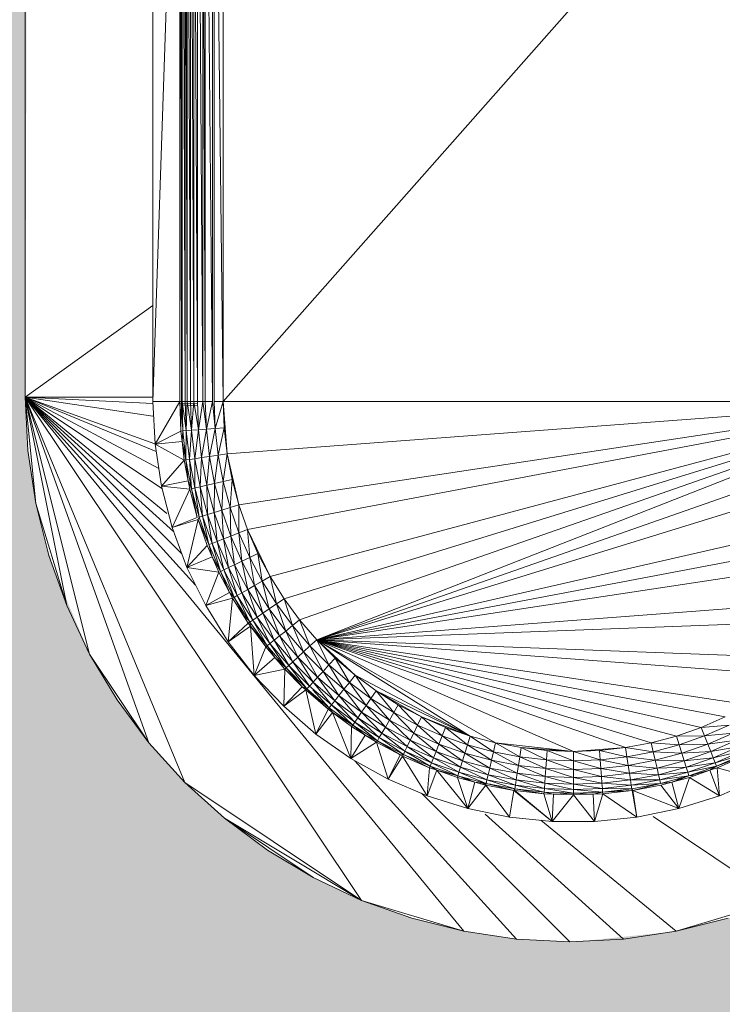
# Model space of a CAD drawing. Header units: metres. Extents: x -27.3 to 21, y -0.3 to 10.3.
# Tile 187 of 255: x 17.9489 to 18.0295, y 2.2344 to 2.3474. Entities that reach past the tile are written whole.
import ezdxf

# ---------------------------------------------------------------- set-up
doc = ezdxf.new("R2010")
doc.units = ezdxf.units.M
doc.layers.add('E-LITE-EQPM', color=7, linetype='Continuous', lineweight=5)
doc.layers.add('I-WALL', color=7, linetype='Continuous', lineweight=5)

# ---------------------------------------------------------------- blocks, each defined once
blk = doc.blocks.new('LUMINARIA TIPO TARTARUGA DE SOBREPOR - Areno _1 x LED Modul 840_ 500 lm_ 840_-2565265-FACHADA 03')
at = {"layer": 'E-LITE-EQPM'}
for p, q in [((23.15737, 2.30406), (23.15737, 2.39406)), ((23.17201, 2.39456), (23.17201, 2.30356)), ((23.17201, 2.30356), (23.17511, 2.39456)), ((23.17531, 2.30356), (23.17511, 2.39456)), ((23.17511, 2.39456), (23.17511, 2.30356)), ((23.17531, 2.30356), (23.17531, 2.39456)), ((23.17538, 2.30356), (23.17538, 2.39456)), ((23.17538, 2.39456), (23.17573, 2.30356)), ((23.17593, 2.30356), (23.17573, 2.39456)), ((23.17573, 2.39456), (23.17573, 2.30356)), ((23.17593, 2.30356), (23.17593, 2.39456)), ((23.17593, 2.39456), (23.17634, 2.30356)), ((23.17634, 2.39456), (23.17634, 2.30356)), ((23.17634, 2.39456), (23.17673, 2.30356)), ((23.17673, 2.39456), (23.17673, 2.30356)), ((23.17673, 2.39456), (23.17712, 2.30356)), ((23.17712, 2.30356), (23.17712, 2.39456)), ((23.17712, 2.39456), (23.17773, 2.30356)), ((23.17773, 2.39456), (23.17773, 2.30356)), ((23.17773, 2.39456), (23.17803, 2.30356)), ((23.17803, 2.39456), (23.17803, 2.30356)), ((23.17803, 2.39456), (23.17887, 2.30356)), ((23.17887, 2.39456), (23.17887, 2.30356)), ((23.17904, 2.30356), (23.17904, 2.39456)), ((23.17904, 2.39456), (23.18009, 2.30356)), ((23.26043, 2.39456), (23.18009, 2.30356)), ((23.18009, 2.39456), (23.18009, 2.30356)), ((23.17201, 2.31459), (23.15737, 2.30406)), ((23.15767, 2.29793), (23.15737, 2.30406)), ((23.17201, 2.30334), (23.15737, 2.30406)), ((23.17269, 2.29587), (23.15737, 2.30406)), ((23.17363, 2.29072), (23.15737, 2.30406)), ((23.1744, 2.28862), (23.15737, 2.30406)), ((23.17534, 2.28609), (23.15737, 2.30406)), ((23.20768, 2.24276), (23.15737, 2.30406)), ((23.17156, 2.26441), (23.15737, 2.30406)), ((23.15857, 2.29186), (23.15737, 2.30406)), ((23.17238, 2.29784), (23.15737, 2.30406)), ((23.17225, 2.29873), (23.15737, 2.30406)), ((23.17303, 2.29359), (23.15737, 2.30406)), ((23.15737, 2.30406), (23.17568, 2.25986)), ((23.15737, 2.30406), (23.17201, 2.30406)), ((23.15737, 2.30406), (23.17201, 2.30189)), ((23.15737, 2.30406), (23.19596, 2.24631)), ((23.15737, 2.30406), (23.17692, 2.28249)), ((23.15737, 2.30406), (23.16213, 2.28014)), ((23.15737, 2.30406), (23.16475, 2.27459)), ((23.17201, 2.30356), (23.17226, 2.29868)), ((23.17201, 2.30356), (23.17511, 2.30356)), ((23.17226, 2.29868), (23.17511, 2.30356)), ((23.17713, 2.3033), (23.17502, 2.3034)), ((23.17523, 2.30018), (23.17511, 2.30356)), ((23.17531, 2.30356), (23.17511, 2.30356)), ((23.17523, 2.30018), (23.17531, 2.30356)), ((23.17531, 2.30356), (23.17544, 2.3002)), ((23.17538, 2.30356), (23.17544, 2.3002)), ((23.17538, 2.30356), (23.17585, 2.30023)), ((23.17538, 2.30356), (23.17573, 2.30356)), ((23.17593, 2.30356), (23.17573, 2.30356)), ((23.17585, 2.30023), (23.17573, 2.30356)), ((23.17593, 2.30356), (23.17585, 2.30023)), ((23.17593, 2.30356), (23.17646, 2.30027)), ((23.17593, 2.30356), (23.17634, 2.30356)), ((23.17646, 2.30027), (23.17634, 2.30356)), ((23.17634, 2.30356), (23.17673, 2.30356)), ((23.17646, 2.30027), (23.17673, 2.30356)), ((23.17724, 2.30033), (23.17673, 2.30356)), ((23.17673, 2.30356), (23.17712, 2.30356)), ((23.17724, 2.30033), (23.17712, 2.30356)), ((23.17712, 2.30356), (23.17773, 2.30356)), ((23.17724, 2.30033), (23.17773, 2.30356)), ((23.17815, 2.3004), (23.17773, 2.30356)), ((23.17773, 2.30356), (23.17803, 2.30356)), ((23.17815, 2.3004), (23.17803, 2.30356)), ((23.17803, 2.30356), (23.17887, 2.30356)), ((23.17815, 2.3004), (23.17887, 2.30356)), ((23.17915, 2.30048), (23.17887, 2.30356)), ((23.17904, 2.30356), (23.17915, 2.30048)), ((23.17904, 2.30356), (23.18009, 2.30356)), ((23.17915, 2.30048), (23.18009, 2.30356)), ((23.18054, 2.29757), (23.18009, 2.30356)), ((23.1802, 2.30055), (23.18009, 2.30356)), ((23.26043, 2.30356), (23.18009, 2.30356)), ((23.26043, 2.30356), (23.18054, 2.29757)), ((23.26043, 2.30356), (23.18187, 2.29172)), ((23.26043, 2.30356), (23.18287, 2.28888)), ((23.26043, 2.30356), (23.18547, 2.28347)), ((23.26043, 2.30356), (23.18707, 2.28093)), ((23.26043, 2.30356), (23.18885, 2.27851)), ((23.19081, 2.27623), (23.26043, 2.30356)), ((23.17714, 2.30309), (23.17512, 2.30318)), ((23.17226, 2.29868), (23.17523, 2.30018)), ((23.17523, 2.30018), (23.17544, 2.3002)), ((23.17523, 2.30018), (23.17537, 2.29899)), ((23.17544, 2.3002), (23.17537, 2.29899)), ((23.17585, 2.30023), (23.17544, 2.3002)), ((23.17581, 2.29686), (23.17544, 2.3002)), ((23.17585, 2.30023), (23.17581, 2.29686)), ((23.17585, 2.30023), (23.17646, 2.30027)), ((23.17623, 2.29692), (23.17585, 2.30023)), ((23.17623, 2.29692), (23.17646, 2.30027)), ((23.17724, 2.30033), (23.17646, 2.30027)), ((23.17646, 2.30027), (23.17683, 2.29701)), ((23.17724, 2.30033), (23.17683, 2.29701)), ((23.17724, 2.30033), (23.17815, 2.3004)), ((23.17724, 2.30033), (23.1776, 2.29713)), ((23.1776, 2.29713), (23.17815, 2.3004)), ((23.17915, 2.30048), (23.17815, 2.3004)), ((23.17815, 2.3004), (23.1785, 2.29726)), ((23.17915, 2.30048), (23.1785, 2.29726)), ((23.17915, 2.30048), (23.1802, 2.30055)), ((23.17915, 2.30048), (23.1795, 2.29741)), ((23.1802, 2.30055), (23.1795, 2.29741)), ((23.18054, 2.29757), (23.1802, 2.30055)), ((23.19081, 2.27623), (23.26031, 2.30055)), ((23.17226, 2.29868), (23.17537, 2.29899)), ((23.17561, 2.29683), (23.17537, 2.29899)), ((23.17581, 2.29686), (23.17537, 2.29899)), ((23.15767, 2.29793), (23.15857, 2.29186)), ((23.173, 2.29384), (23.17226, 2.29868)), ((23.17561, 2.29683), (23.17226, 2.29868)), ((23.173, 2.29384), (23.17561, 2.29683)), ((23.17561, 2.29683), (23.17581, 2.29686)), ((23.17606, 2.29447), (23.17561, 2.29683)), ((23.17623, 2.29692), (23.17581, 2.29686)), ((23.17606, 2.29447), (23.17581, 2.29686)), ((23.17644, 2.29356), (23.17581, 2.29686)), ((23.17623, 2.29692), (23.17683, 2.29701)), ((23.17623, 2.29692), (23.17644, 2.29356)), ((23.17623, 2.29692), (23.17684, 2.29365)), ((23.17683, 2.29701), (23.1776, 2.29713)), ((23.17684, 2.29365), (23.17683, 2.29701)), ((23.17683, 2.29701), (23.17744, 2.29378)), ((23.1776, 2.29713), (23.17744, 2.29378)), ((23.1776, 2.29713), (23.1785, 2.29726)), ((23.1776, 2.29713), (23.1782, 2.29396)), ((23.1785, 2.29726), (23.1782, 2.29396)), ((23.1795, 2.29741), (23.1785, 2.29726)), ((23.17909, 2.29416), (23.1785, 2.29726)), ((23.1795, 2.29741), (23.17909, 2.29416)), ((23.18054, 2.29757), (23.1795, 2.29741)), ((23.1795, 2.29741), (23.18007, 2.29438)), ((23.18054, 2.29757), (23.18007, 2.29438)), ((23.18054, 2.29757), (23.18187, 2.29172)), ((23.18054, 2.29757), (23.1811, 2.29462)), ((23.19081, 2.27623), (23.25998, 2.29757)), ((23.173, 2.29384), (23.17606, 2.29447)), ((23.17624, 2.29351), (23.17606, 2.29447)), ((23.17606, 2.29447), (23.17644, 2.29356)), ((23.18007, 2.29438), (23.17909, 2.29416)), ((23.18007, 2.29438), (23.17991, 2.29111)), ((23.18007, 2.29438), (23.1811, 2.29462)), ((23.18007, 2.29438), (23.18087, 2.29141)), ((23.18087, 2.29141), (23.1811, 2.29462)), ((23.18187, 2.29172), (23.1811, 2.29462)), ((23.17422, 2.28911), (23.173, 2.29384)), ((23.17624, 2.29351), (23.173, 2.29384)), ((23.17422, 2.28911), (23.17624, 2.29351)), ((23.17711, 2.29025), (23.17624, 2.29351)), ((23.17644, 2.29356), (23.17684, 2.29365)), ((23.17711, 2.29025), (23.17644, 2.29356)), ((23.17731, 2.29031), (23.17644, 2.29356)), ((23.17684, 2.29365), (23.17744, 2.29378)), ((23.17731, 2.29031), (23.17684, 2.29365)), ((23.17684, 2.29365), (23.17771, 2.29043)), ((23.1782, 2.29396), (23.17744, 2.29378)), ((23.17744, 2.29378), (23.17829, 2.29061)), ((23.17744, 2.29378), (23.17771, 2.29043)), ((23.17909, 2.29416), (23.1782, 2.29396)), ((23.17904, 2.29084), (23.1782, 2.29396)), ((23.1782, 2.29396), (23.17829, 2.29061)), ((23.17904, 2.29084), (23.17909, 2.29416)), ((23.17909, 2.29416), (23.17991, 2.29111)), ((23.16006, 2.28591), (23.15857, 2.29186)), ((23.15857, 2.29186), (23.16213, 2.28014)), ((23.17904, 2.29084), (23.17829, 2.29061)), ((23.17904, 2.29084), (23.17991, 2.29111)), ((23.17904, 2.29084), (23.17938, 2.28751)), ((23.17904, 2.29084), (23.1801, 2.2878)), ((23.17991, 2.29111), (23.18087, 2.29141)), ((23.1801, 2.2878), (23.17991, 2.29111)), ((23.17991, 2.29111), (23.18095, 2.28813)), ((23.18187, 2.29172), (23.18087, 2.29141)), ((23.18087, 2.29141), (23.18189, 2.2885)), ((23.18087, 2.29141), (23.18095, 2.28813)), ((23.18187, 2.29172), (23.18287, 2.28888)), ((23.18187, 2.29172), (23.18189, 2.2885)), ((23.19081, 2.27623), (23.25864, 2.29172)), ((23.17422, 2.28911), (23.17711, 2.29025)), ((23.17422, 2.28911), (23.17719, 2.29004)), ((23.17592, 2.28453), (23.17719, 2.29004)), ((23.17731, 2.29031), (23.17719, 2.29004)), ((23.17823, 2.28706), (23.17719, 2.29004)), ((23.17719, 2.29004), (23.17842, 2.28714)), ((23.17731, 2.29031), (23.17771, 2.29043)), ((23.17731, 2.29031), (23.17842, 2.28714)), ((23.17829, 2.29061), (23.17771, 2.29043)), ((23.17881, 2.28729), (23.17771, 2.29043)), ((23.17771, 2.29043), (23.17842, 2.28714)), ((23.17881, 2.28729), (23.17829, 2.29061)), ((23.17938, 2.28751), (23.17829, 2.29061)), ((23.17422, 2.28911), (23.17592, 2.28453)), ((23.18287, 2.28888), (23.18189, 2.2885)), ((23.18547, 2.28347), (23.18287, 2.28888)), ((23.18287, 2.28888), (23.18407, 2.28613)), ((23.18287, 2.28888), (23.18312, 2.28567)), ((23.19081, 2.27623), (23.25765, 2.28888)), ((23.17881, 2.28729), (23.17938, 2.28751)), ((23.17938, 2.28751), (23.1801, 2.2878)), ((23.17938, 2.28751), (23.18014, 2.28424)), ((23.17938, 2.28751), (23.18069, 2.2845)), ((23.1801, 2.2878), (23.18095, 2.28813)), ((23.18069, 2.2845), (23.1801, 2.2878)), ((23.18139, 2.28484), (23.1801, 2.2878)), ((23.18189, 2.2885), (23.18095, 2.28813)), ((23.18221, 2.28524), (23.18095, 2.28813)), ((23.18139, 2.28484), (23.18095, 2.28813)), ((23.18221, 2.28524), (23.18189, 2.2885)), ((23.18312, 2.28567), (23.18189, 2.2885)), ((23.17592, 2.28453), (23.17823, 2.28706)), ((23.17823, 2.28706), (23.1788, 2.28576)), ((23.17881, 2.28729), (23.17842, 2.28714)), ((23.1788, 2.28576), (23.17842, 2.28714)), ((23.17976, 2.28406), (23.17842, 2.28714)), ((23.17881, 2.28729), (23.18014, 2.28424)), ((23.17881, 2.28729), (23.17976, 2.28406)), ((23.16006, 2.28591), (23.16213, 2.28014)), ((23.17592, 2.28453), (23.1788, 2.28576)), ((23.17958, 2.28397), (23.1788, 2.28576)), ((23.1788, 2.28576), (23.17976, 2.28406)), ((23.18221, 2.28524), (23.18139, 2.28484)), ((23.18221, 2.28524), (23.18312, 2.28567)), ((23.18221, 2.28524), (23.18369, 2.28244)), ((23.18221, 2.28524), (23.1829, 2.28199)), ((23.18312, 2.28567), (23.18407, 2.28613)), ((23.18369, 2.28244), (23.18312, 2.28567)), ((23.18312, 2.28567), (23.18456, 2.28295)), ((23.18547, 2.28347), (23.18407, 2.28613)), ((23.18456, 2.28295), (23.18407, 2.28613)), ((23.19081, 2.27623), (23.25645, 2.28613)), ((23.17592, 2.28453), (23.17807, 2.28014)), ((23.17958, 2.28397), (23.17592, 2.28453)), ((23.18004, 2.28419), (23.17976, 2.28406)), ((23.18133, 2.28108), (23.17976, 2.28406)), ((23.17976, 2.28406), (23.1808, 2.28166)), ((23.18014, 2.28424), (23.18069, 2.2845)), ((23.18014, 2.28424), (23.18169, 2.28129)), ((23.18014, 2.28424), (23.18133, 2.28108)), ((23.18069, 2.2845), (23.18139, 2.28484)), ((23.18169, 2.28129), (23.18069, 2.2845)), ((23.18222, 2.2816), (23.18069, 2.2845)), ((23.1829, 2.28199), (23.18139, 2.28484)), ((23.18222, 2.2816), (23.18139, 2.28484)), ((23.17958, 2.28397), (23.17807, 2.28014)), ((23.17958, 2.28397), (23.1808, 2.28166)), ((23.18369, 2.28244), (23.18456, 2.28295)), ((23.18547, 2.28347), (23.18456, 2.28295)), ((23.18537, 2.27977), (23.18456, 2.28295)), ((23.18456, 2.28295), (23.1862, 2.28034)), ((23.18547, 2.28347), (23.18707, 2.28093)), ((23.18547, 2.28347), (23.1862, 2.28034)), ((23.1829, 2.28199), (23.18222, 2.2816)), ((23.18369, 2.28244), (23.1829, 2.28199)), ((23.1829, 2.28199), (23.18462, 2.27926)), ((23.1829, 2.28199), (23.18397, 2.27882)), ((23.18369, 2.28244), (23.18462, 2.27926)), ((23.18369, 2.28244), (23.18537, 2.27977)), ((23.17807, 2.28014), (23.1808, 2.28166)), ((23.17807, 2.28014), (23.18116, 2.28098)), ((23.18066, 2.27599), (23.18116, 2.28098)), ((23.18133, 2.28108), (23.1808, 2.28166)), ((23.18116, 2.28098), (23.1808, 2.28166)), ((23.18133, 2.28108), (23.18116, 2.28098)), ((23.18295, 2.27812), (23.18116, 2.28098)), ((23.18169, 2.28129), (23.18133, 2.28108)), ((23.18133, 2.28108), (23.18312, 2.27824)), ((23.18133, 2.28108), (23.18295, 2.27812)), ((23.18169, 2.28129), (23.18222, 2.2816)), ((23.18169, 2.28129), (23.18312, 2.27824)), ((23.18169, 2.28129), (23.18347, 2.27847)), ((23.18347, 2.27847), (23.18222, 2.2816)), ((23.18222, 2.2816), (23.18397, 2.27882)), ((23.18707, 2.28093), (23.1862, 2.28034)), ((23.18707, 2.28093), (23.18885, 2.27851)), ((23.18707, 2.28093), (23.18803, 2.27786)), ((23.19081, 2.27623), (23.25345, 2.28093)), ((23.16213, 2.28014), (23.16475, 2.27459)), ((23.17807, 2.28014), (23.18066, 2.27599)), ((23.18462, 2.27926), (23.18537, 2.27977)), ((23.18537, 2.27977), (23.1862, 2.28034)), ((23.18653, 2.27666), (23.18537, 2.27977)), ((23.18725, 2.27723), (23.18537, 2.27977)), ((23.18803, 2.27786), (23.1862, 2.28034)), ((23.18725, 2.27723), (23.1862, 2.28034)), ((23.18316, 2.27827), (23.18236, 2.27907)), ((23.18312, 2.27824), (23.18347, 2.27847)), ((23.18347, 2.27847), (23.18397, 2.27882)), ((23.18512, 2.27553), (23.18347, 2.27847)), ((23.18347, 2.27847), (23.18544, 2.27579)), ((23.18462, 2.27926), (23.18397, 2.27882)), ((23.18592, 2.27617), (23.18397, 2.27882)), ((23.18397, 2.27882), (23.18544, 2.27579)), ((23.18462, 2.27926), (23.18592, 2.27617)), ((23.18462, 2.27926), (23.18653, 2.27666)), ((23.18885, 2.27851), (23.18803, 2.27786)), ((23.19081, 2.27623), (23.18885, 2.27851)), ((23.18885, 2.27851), (23.19004, 2.27552)), ((23.19081, 2.27623), (23.25166, 2.27851)), ((23.18066, 2.27599), (23.18295, 2.27812)), ((23.18321, 2.27777), (23.18066, 2.27599)), ((23.18312, 2.27824), (23.18295, 2.27812)), ((23.18321, 2.27777), (23.18295, 2.27812)), ((23.18321, 2.27777), (23.18312, 2.27824)), ((23.18312, 2.27824), (23.18512, 2.27553)), ((23.18321, 2.27777), (23.18365, 2.27213)), ((23.18321, 2.27777), (23.18496, 2.27541)), ((23.18321, 2.27777), (23.18512, 2.27553)), ((23.18803, 2.27786), (23.18725, 2.27723)), ((23.18803, 2.27786), (23.19004, 2.27552)), ((23.18803, 2.27786), (23.1893, 2.27484)), ((23.18592, 2.27617), (23.18544, 2.27579)), ((23.18592, 2.27617), (23.18653, 2.27666)), ((23.18592, 2.27617), (23.18762, 2.27327)), ((23.18592, 2.27617), (23.18806, 2.27369)), ((23.18653, 2.27666), (23.18725, 2.27723)), ((23.18806, 2.27369), (23.18653, 2.27666)), ((23.18653, 2.27666), (23.18864, 2.27422)), ((23.1893, 2.27484), (23.18725, 2.27723)), ((23.18725, 2.27723), (23.18864, 2.27422)), ((23.19081, 2.27623), (23.19004, 2.27552)), ((23.19081, 2.27623), (23.19294, 2.27411)), ((23.19081, 2.27623), (23.19521, 2.27215)), ((23.23769, 2.26737), (23.19081, 2.27623)), ((23.23493, 2.26616), (23.19081, 2.27623)), ((23.19081, 2.27623), (23.2453, 2.27215)), ((23.19081, 2.27623), (23.24758, 2.27411)), ((23.19081, 2.27623), (23.2292, 2.2644)), ((23.19081, 2.27623), (23.2321, 2.26517)), ((23.19081, 2.27623), (23.20842, 2.26517)), ((23.19081, 2.27623), (23.21132, 2.2644)), ((23.19081, 2.27623), (23.22026, 2.26339)), ((23.19081, 2.27623), (23.24034, 2.26877)), ((23.19081, 2.27623), (23.19222, 2.27334)), ((23.19081, 2.27623), (23.22624, 2.26384)), ((23.18365, 2.27213), (23.18066, 2.27599)), ((23.18365, 2.27213), (23.18496, 2.27541)), ((23.18496, 2.27541), (23.18512, 2.27553)), ((23.18602, 2.27417), (23.18496, 2.27541)), ((23.18512, 2.27553), (23.18544, 2.27579)), ((23.18602, 2.27417), (23.18512, 2.27553)), ((23.18512, 2.27553), (23.18731, 2.27299)), ((23.18762, 2.27327), (23.18544, 2.27579)), ((23.18544, 2.27579), (23.18731, 2.27299)), ((23.19004, 2.27552), (23.1893, 2.27484)), ((23.19004, 2.27552), (23.19154, 2.2726)), ((23.19004, 2.27552), (23.19222, 2.27334)), ((23.16475, 2.27459), (23.16791, 2.26933)), ((23.17156, 2.26441), (23.16475, 2.27459)), ((23.18365, 2.27213), (23.18602, 2.27417)), ((23.18602, 2.27417), (23.18716, 2.27285)), ((23.18602, 2.27417), (23.18731, 2.27299)), ((23.18806, 2.27369), (23.18864, 2.27422)), ((23.1893, 2.27484), (23.18864, 2.27422)), ((23.19092, 2.27193), (23.18864, 2.27422)), ((23.18864, 2.27422), (23.19039, 2.27136)), ((23.1893, 2.27484), (23.19092, 2.27193)), ((23.1893, 2.27484), (23.19154, 2.2726)), ((23.19222, 2.27334), (23.19294, 2.27411)), ((23.19294, 2.27411), (23.19521, 2.27215)), ((23.19294, 2.27411), (23.19456, 2.27133)), ((23.18365, 2.27213), (23.18716, 2.27285)), ((23.18702, 2.26859), (23.18716, 2.27285)), ((23.18716, 2.27285), (23.18731, 2.27299)), ((23.18916, 2.27084), (23.18716, 2.27285)), ((23.18762, 2.27327), (23.18731, 2.27299)), ((23.18969, 2.27061), (23.18731, 2.27299)), ((23.18916, 2.27084), (23.18731, 2.27299)), ((23.18762, 2.27327), (23.18806, 2.27369)), ((23.18762, 2.27327), (23.18969, 2.27061)), ((23.18762, 2.27327), (23.18997, 2.27091)), ((23.18806, 2.27369), (23.18997, 2.27091)), ((23.18806, 2.27369), (23.19039, 2.27136)), ((23.19154, 2.2726), (23.19222, 2.27334)), ((23.19393, 2.27054), (23.19222, 2.27334)), ((23.19222, 2.27334), (23.19456, 2.27133)), ((23.18365, 2.27213), (23.18702, 2.26859)), ((23.19092, 2.27193), (23.19039, 2.27136)), ((23.19092, 2.27193), (23.19154, 2.2726)), ((23.19092, 2.27193), (23.19336, 2.26983)), ((23.19092, 2.27193), (23.19288, 2.26922)), ((23.19154, 2.2726), (23.19336, 2.26983)), ((23.19154, 2.2726), (23.19393, 2.27054)), ((23.19456, 2.27133), (23.19521, 2.27215)), ((23.20842, 2.26517), (23.19521, 2.27215)), ((23.19704, 2.2695), (23.19521, 2.27215)), ((23.19763, 2.27037), (23.19521, 2.27215)), ((23.18702, 2.26859), (23.18916, 2.27084)), ((23.18955, 2.27046), (23.18916, 2.27084)), ((23.18969, 2.27061), (23.18916, 2.27084)), ((23.18955, 2.27046), (23.18969, 2.27061)), ((23.18969, 2.27061), (23.18997, 2.27091)), ((23.18969, 2.27061), (23.19223, 2.26842)), ((23.18969, 2.27061), (23.19211, 2.26826)), ((23.18997, 2.27091), (23.19039, 2.27136)), ((23.18997, 2.27091), (23.19249, 2.26874)), ((23.19039, 2.27136), (23.19288, 2.26922)), ((23.19039, 2.27136), (23.19249, 2.26874)), ((23.19336, 2.26983), (23.19393, 2.27054)), ((23.19393, 2.27054), (23.19456, 2.27133)), ((23.19596, 2.26791), (23.19393, 2.27054)), ((23.19393, 2.27054), (23.19647, 2.26867)), ((23.19704, 2.2695), (23.19456, 2.27133)), ((23.19456, 2.27133), (23.19647, 2.26867)), ((23.18955, 2.27046), (23.18702, 2.26859)), ((23.18955, 2.27046), (23.19072, 2.2654)), ((23.18955, 2.27046), (23.19211, 2.26826)), ((23.19223, 2.26842), (23.19038, 2.27046)), ((23.19336, 2.26983), (23.19288, 2.26922)), ((23.19596, 2.26791), (23.19336, 2.26983)), ((23.19336, 2.26983), (23.19552, 2.26727)), ((23.19704, 2.2695), (23.19647, 2.26867)), ((23.19704, 2.2695), (23.19763, 2.27037)), ((23.19704, 2.2695), (23.19965, 2.26786)), ((23.19704, 2.2695), (23.19915, 2.26699)), ((23.19763, 2.27037), (23.20017, 2.26877)), ((23.19763, 2.27037), (23.20283, 2.26737)), ((23.20842, 2.26517), (23.19763, 2.27037)), ((23.19965, 2.26786), (23.19763, 2.27037)), ((23.17156, 2.26441), (23.16791, 2.26933)), ((23.18702, 2.26859), (23.19072, 2.2654)), ((23.19072, 2.2654), (23.19211, 2.26826)), ((23.19223, 2.26842), (23.19211, 2.26826)), ((23.19211, 2.26826), (23.19263, 2.26787)), ((23.19223, 2.26842), (23.19249, 2.26874)), ((23.19223, 2.26842), (23.19263, 2.26787)), ((23.19223, 2.26842), (23.19494, 2.26642)), ((23.19288, 2.26922), (23.19249, 2.26874)), ((23.19494, 2.26642), (23.19249, 2.26874)), ((23.19249, 2.26874), (23.19517, 2.26676)), ((23.19552, 2.26727), (23.19288, 2.26922)), ((23.19288, 2.26922), (23.19517, 2.26676)), ((23.19596, 2.26791), (23.19647, 2.26867)), ((23.19915, 2.26699), (23.19647, 2.26867)), ((23.19647, 2.26867), (23.19869, 2.2662)), ((23.19965, 2.26786), (23.20017, 2.26877)), ((23.20017, 2.26877), (23.20283, 2.26737)), ((23.20017, 2.26877), (23.20237, 2.26642)), ((23.19072, 2.2654), (23.19263, 2.26787)), ((23.19474, 2.26261), (23.19263, 2.26787)), ((23.19482, 2.26625), (23.19263, 2.26787)), ((23.19263, 2.26787), (23.19494, 2.26642)), ((23.19552, 2.26727), (23.19517, 2.26676)), ((23.19596, 2.26791), (23.19552, 2.26727)), ((23.19552, 2.26727), (23.19799, 2.26499)), ((23.19552, 2.26727), (23.1983, 2.26552)), ((23.19596, 2.26791), (23.1983, 2.26552)), ((23.19596, 2.26791), (23.19869, 2.2662)), ((23.19965, 2.26786), (23.19915, 2.26699)), ((23.19965, 2.26786), (23.20237, 2.26642)), ((23.19965, 2.26786), (23.20194, 2.26551)), ((23.20237, 2.26642), (23.20283, 2.26737)), ((23.20842, 2.26517), (23.20283, 2.26737)), ((23.20283, 2.26737), (23.20558, 2.26616)), ((23.20283, 2.26737), (23.2052, 2.26519)), ((23.23769, 2.26737), (23.23493, 2.26616)), ((23.19474, 2.26261), (23.19482, 2.26625)), ((23.19482, 2.26625), (23.19494, 2.26642)), ((23.19639, 2.26527), (23.19482, 2.26625)), ((23.19494, 2.26642), (23.19517, 2.26676)), ((23.19639, 2.26527), (23.19494, 2.26642)), ((23.19778, 2.26463), (23.19494, 2.26642)), ((23.19577, 2.26566), (23.19513, 2.2663)), ((23.19778, 2.26463), (23.19517, 2.26676)), ((23.19799, 2.26499), (23.19517, 2.26676)), ((23.1983, 2.26552), (23.19869, 2.2662)), ((23.19915, 2.26699), (23.19869, 2.2662)), ((23.20154, 2.26469), (23.19869, 2.2662)), ((23.19869, 2.2662), (23.2012, 2.26399)), ((23.19915, 2.26699), (23.20154, 2.26469)), ((23.19915, 2.26699), (23.20194, 2.26551)), ((23.20237, 2.26642), (23.20194, 2.26551)), ((23.20237, 2.26642), (23.2052, 2.26519)), ((23.20237, 2.26642), (23.20483, 2.26425)), ((23.20558, 2.26616), (23.2052, 2.26519)), ((23.20842, 2.26517), (23.20558, 2.26616)), ((23.20558, 2.26616), (23.20811, 2.26417)), ((23.23493, 2.26616), (23.2321, 2.26517)), ((23.23493, 2.26616), (23.23814, 2.26642)), ((23.23493, 2.26616), (23.23532, 2.26519)), ((23.23532, 2.26519), (23.23814, 2.26642)), ((23.19474, 2.26261), (23.19072, 2.2654)), ((23.19639, 2.26527), (23.19474, 2.26261)), ((23.19639, 2.26527), (23.19778, 2.26463)), ((23.19639, 2.26527), (23.19768, 2.26446)), ((23.19778, 2.26463), (23.19799, 2.26499)), ((23.19799, 2.26499), (23.1983, 2.26552)), ((23.20076, 2.26306), (23.19799, 2.26499)), ((23.19799, 2.26499), (23.20094, 2.26344)), ((23.20094, 2.26344), (23.1983, 2.26552)), ((23.1983, 2.26552), (23.2012, 2.26399)), ((23.20154, 2.26469), (23.20194, 2.26551)), ((23.2045, 2.2634), (23.20194, 2.26551)), ((23.20194, 2.26551), (23.20483, 2.26425)), ((23.2052, 2.26519), (23.20483, 2.26425)), ((23.20811, 2.26417), (23.2052, 2.26519)), ((23.20781, 2.26321), (23.2052, 2.26519)), ((23.20842, 2.26517), (23.20811, 2.26417)), ((23.20842, 2.26517), (23.21132, 2.2644)), ((23.20842, 2.26517), (23.21109, 2.26337)), ((23.2292, 2.2644), (23.2321, 2.26517)), ((23.2321, 2.26517), (23.23532, 2.26519)), ((23.2321, 2.26517), (23.23241, 2.26417)), ((23.23241, 2.26417), (23.23532, 2.26519)), ((23.23858, 2.26551), (23.23532, 2.26519)), ((23.23568, 2.26425), (23.23532, 2.26519)), ((23.23568, 2.26425), (23.23858, 2.26551)), ((23.17156, 2.26441), (23.17568, 2.25986)), ((23.19474, 2.26261), (23.19768, 2.26446)), ((23.19778, 2.26463), (23.19768, 2.26446)), ((23.19901, 2.26024), (23.19768, 2.26446)), ((23.20038, 2.26303), (23.19768, 2.26446)), ((23.19778, 2.26463), (23.20076, 2.26306)), ((23.19778, 2.26463), (23.20038, 2.26303)), ((23.20094, 2.26344), (23.2012, 2.26399)), ((23.20154, 2.26469), (23.2012, 2.26399)), ((23.20421, 2.26267), (23.2012, 2.26399)), ((23.20399, 2.26211), (23.2012, 2.26399)), ((23.20154, 2.26469), (23.2045, 2.2634)), ((23.20154, 2.26469), (23.20421, 2.26267)), ((23.2045, 2.2634), (23.20483, 2.26425)), ((23.20781, 2.26321), (23.20483, 2.26425)), ((23.20483, 2.26425), (23.20754, 2.26234)), ((23.20811, 2.26417), (23.20781, 2.26321)), ((23.20811, 2.26417), (23.21086, 2.26239)), ((23.20811, 2.26417), (23.21109, 2.26337)), ((23.21132, 2.2644), (23.21109, 2.26337)), ((23.21132, 2.2644), (23.22026, 2.26339)), ((23.21132, 2.2644), (23.21427, 2.26384)), ((23.21132, 2.2644), (23.21411, 2.2628)), ((23.21427, 2.26384), (23.21411, 2.2628)), ((23.21726, 2.2635), (23.21427, 2.26384)), ((23.22026, 2.26339), (23.21427, 2.26384)), ((23.21427, 2.26384), (23.21718, 2.26245)), ((23.22026, 2.26339), (23.22624, 2.26384)), ((23.22326, 2.2635), (23.22624, 2.26384)), ((23.2292, 2.2644), (23.22624, 2.26384)), ((23.2264, 2.2628), (23.22624, 2.26384)), ((23.22624, 2.26384), (23.22943, 2.26337)), ((23.2292, 2.2644), (23.23241, 2.26417)), ((23.2292, 2.2644), (23.22943, 2.26337)), ((23.23241, 2.26417), (23.22943, 2.26337)), ((23.23241, 2.26417), (23.23568, 2.26425)), ((23.23241, 2.26417), (23.2327, 2.26321)), ((23.23568, 2.26425), (23.2327, 2.26321)), ((23.23568, 2.26425), (23.23897, 2.26469)), ((23.23568, 2.26425), (23.23602, 2.2634)), ((23.23602, 2.2634), (23.23897, 2.26469)), ((23.23602, 2.2634), (23.23931, 2.26399)), ((23.23931, 2.26399), (23.2363, 2.26267)), ((23.19901, 2.26024), (23.19474, 2.26261)), ((23.19901, 2.26024), (23.20038, 2.26303)), ((23.20067, 2.26288), (23.19901, 2.26024)), ((23.20076, 2.26306), (23.20038, 2.26303)), ((23.20067, 2.26288), (23.20038, 2.26303)), ((23.20067, 2.26288), (23.20076, 2.26306)), ((23.2035, 2.25831), (23.20067, 2.26288)), ((23.20067, 2.26288), (23.20376, 2.26153)), ((23.20076, 2.26306), (23.20094, 2.26344)), ((23.20376, 2.26153), (23.20076, 2.26306)), ((23.20076, 2.26306), (23.20384, 2.26172)), ((23.20094, 2.26344), (23.20384, 2.26172)), ((23.20094, 2.26344), (23.20399, 2.26211)), ((23.20421, 2.26267), (23.20399, 2.26211)), ((23.2045, 2.2634), (23.20421, 2.26267)), ((23.20421, 2.26267), (23.20731, 2.26159)), ((23.20421, 2.26267), (23.20713, 2.26101)), ((23.2045, 2.2634), (23.20731, 2.26159)), ((23.2045, 2.2634), (23.20754, 2.26234)), ((23.20781, 2.26321), (23.20754, 2.26234)), ((23.20781, 2.26321), (23.21086, 2.26239)), ((23.20781, 2.26321), (23.21066, 2.2615)), ((23.21086, 2.26239), (23.21109, 2.26337)), ((23.21109, 2.26337), (23.21396, 2.2618)), ((23.21109, 2.26337), (23.21411, 2.2628)), ((23.21396, 2.2618), (23.21411, 2.2628)), ((23.21718, 2.26245), (23.21411, 2.2628)), ((23.21411, 2.2628), (23.2171, 2.26145)), ((23.21726, 2.2635), (23.21718, 2.26245)), ((23.21726, 2.2635), (23.22026, 2.26339)), ((23.21726, 2.2635), (23.22026, 2.26234)), ((23.22026, 2.26339), (23.22326, 2.2635)), ((23.22026, 2.26339), (23.22026, 2.26234)), ((23.22026, 2.26339), (23.22334, 2.26245)), ((23.2264, 2.2628), (23.22326, 2.2635)), ((23.22334, 2.26245), (23.22326, 2.2635)), ((23.2264, 2.2628), (23.22334, 2.26245)), ((23.2264, 2.2628), (23.22943, 2.26337)), ((23.22655, 2.2618), (23.2264, 2.2628)), ((23.22965, 2.26239), (23.2264, 2.2628)), ((23.22965, 2.26239), (23.22943, 2.26337)), ((23.22943, 2.26337), (23.2327, 2.26321)), ((23.22965, 2.26239), (23.2327, 2.26321)), ((23.23602, 2.2634), (23.2327, 2.26321)), ((23.23297, 2.26234), (23.2327, 2.26321)), ((23.23602, 2.2634), (23.23297, 2.26234)), ((23.23297, 2.26234), (23.2363, 2.26267)), ((23.2332, 2.26159), (23.2363, 2.26267)), ((23.23602, 2.2634), (23.2363, 2.26267)), ((23.23958, 2.26344), (23.2363, 2.26267)), ((23.23653, 2.26211), (23.2363, 2.26267)), ((23.23958, 2.26344), (23.23653, 2.26211)), ((23.23976, 2.26306), (23.23653, 2.26211)), ((23.23976, 2.26306), (23.23668, 2.26172)), ((23.23985, 2.26288), (23.23668, 2.26172)), ((23.23675, 2.26153), (23.23985, 2.26288)), ((23.19518, 2.26234), (23.21375, 2.24186)), ((23.2035, 2.25831), (23.20376, 2.26153)), ((23.20376, 2.26153), (23.20384, 2.26172)), ((23.20376, 2.26153), (23.20459, 2.26124)), ((23.20384, 2.26172), (23.20399, 2.26211)), ((23.20459, 2.26124), (23.20384, 2.26172)), ((23.20384, 2.26172), (23.20701, 2.26061)), ((23.20701, 2.26061), (23.20399, 2.26211)), ((23.20399, 2.26211), (23.20713, 2.26101)), ((23.20731, 2.26159), (23.20713, 2.26101)), ((23.20731, 2.26159), (23.20754, 2.26234)), ((23.21035, 2.26014), (23.20731, 2.26159)), ((23.20731, 2.26159), (23.21049, 2.26074)), ((23.21049, 2.26074), (23.20754, 2.26234)), ((23.20754, 2.26234), (23.21066, 2.2615)), ((23.21049, 2.26074), (23.21066, 2.2615)), ((23.21086, 2.26239), (23.21066, 2.2615)), ((23.21383, 2.2609), (23.21066, 2.2615)), ((23.21066, 2.2615), (23.21371, 2.26013)), ((23.21383, 2.2609), (23.21086, 2.26239)), ((23.21086, 2.26239), (23.21396, 2.2618)), ((23.21383, 2.2609), (23.21396, 2.2618)), ((23.21396, 2.2618), (23.21703, 2.26054)), ((23.21396, 2.2618), (23.2171, 2.26145)), ((23.21703, 2.26054), (23.2171, 2.26145)), ((23.21718, 2.26245), (23.2171, 2.26145)), ((23.22026, 2.26042), (23.2171, 2.26145)), ((23.2171, 2.26145), (23.22026, 2.26133)), ((23.22026, 2.26234), (23.21718, 2.26245)), ((23.21718, 2.26245), (23.22026, 2.26133)), ((23.22026, 2.26234), (23.22334, 2.26245)), ((23.22341, 2.26145), (23.22026, 2.26234)), ((23.22026, 2.26234), (23.22026, 2.26133)), ((23.22341, 2.26145), (23.22026, 2.26133)), ((23.22341, 2.26145), (23.22334, 2.26245)), ((23.22655, 2.2618), (23.22334, 2.26245)), ((23.22341, 2.26145), (23.22655, 2.2618)), ((23.22341, 2.26145), (23.22669, 2.2609)), ((23.22341, 2.26145), (23.22348, 2.26054)), ((23.22655, 2.2618), (23.22965, 2.26239)), ((23.22655, 2.2618), (23.22669, 2.2609)), ((23.22655, 2.2618), (23.22986, 2.2615)), ((23.22669, 2.2609), (23.22986, 2.2615)), ((23.23297, 2.26234), (23.22965, 2.26239)), ((23.22986, 2.2615), (23.22965, 2.26239)), ((23.23297, 2.26234), (23.22986, 2.2615)), ((23.2332, 2.26159), (23.22986, 2.2615)), ((23.23003, 2.26074), (23.22986, 2.2615)), ((23.23003, 2.26074), (23.2332, 2.26159)), ((23.2332, 2.26159), (23.23297, 2.26234)), ((23.2332, 2.26159), (23.23653, 2.26211)), ((23.23338, 2.26101), (23.2332, 2.26159)), ((23.23338, 2.26101), (23.23653, 2.26211)), ((23.23338, 2.26101), (23.23668, 2.26172)), ((23.23351, 2.26061), (23.23668, 2.26172)), ((23.23668, 2.26172), (23.23593, 2.26124)), ((23.23675, 2.26153), (23.23593, 2.26124)), ((23.23668, 2.26172), (23.23653, 2.26211)), ((23.24151, 2.26024), (23.23675, 2.26153)), ((23.23675, 2.26153), (23.23702, 2.25831)), ((23.2035, 2.25831), (23.20459, 2.26124)), ((23.20459, 2.26124), (23.20816, 2.25685)), ((23.20459, 2.26124), (23.20695, 2.26041)), ((23.20459, 2.26124), (23.20701, 2.26061)), ((23.20695, 2.26041), (23.20701, 2.26061)), ((23.20895, 2.25988), (23.20695, 2.26041)), ((23.20816, 2.25685), (23.20695, 2.26041)), ((23.20701, 2.26061), (23.20713, 2.26101)), ((23.20895, 2.25988), (23.20701, 2.26061)), ((23.21026, 2.25974), (23.20701, 2.26061)), ((23.21035, 2.26014), (23.20713, 2.26101)), ((23.21026, 2.25974), (23.20713, 2.26101)), ((23.21035, 2.26014), (23.21049, 2.26074)), ((23.21049, 2.26074), (23.21362, 2.25952)), ((23.21049, 2.26074), (23.21371, 2.26013)), ((23.21383, 2.2609), (23.21371, 2.26013)), ((23.21383, 2.2609), (23.21698, 2.25976)), ((23.21383, 2.2609), (23.21703, 2.26054)), ((23.21698, 2.25976), (23.21703, 2.26054)), ((23.22026, 2.25964), (23.21703, 2.26054)), ((23.22026, 2.26042), (23.21703, 2.26054)), ((23.22026, 2.26042), (23.22026, 2.26133)), ((23.22026, 2.26133), (23.22348, 2.26054)), ((23.22026, 2.26042), (23.22348, 2.26054)), ((23.22026, 2.25964), (23.22026, 2.26042)), ((23.22026, 2.26042), (23.22354, 2.25976)), ((23.22669, 2.2609), (23.22348, 2.26054)), ((23.2268, 2.26013), (23.22348, 2.26054)), ((23.22354, 2.25976), (23.22348, 2.26054)), ((23.2268, 2.26013), (23.22669, 2.2609)), ((23.23003, 2.26074), (23.22669, 2.2609)), ((23.2268, 2.26013), (23.23003, 2.26074)), ((23.23003, 2.26074), (23.23338, 2.26101)), ((23.23003, 2.26074), (23.23017, 2.26014)), ((23.23338, 2.26101), (23.23017, 2.26014)), ((23.23017, 2.26014), (23.23351, 2.26061)), ((23.23026, 2.25974), (23.23351, 2.26061)), ((23.23157, 2.25988), (23.23351, 2.26061)), ((23.23357, 2.26041), (23.23157, 2.25988)), ((23.23357, 2.26041), (23.23235, 2.25685)), ((23.23338, 2.26101), (23.23351, 2.26061)), ((23.23351, 2.26061), (23.23593, 2.26124)), ((23.23413, 2.26061), (23.23351, 2.26064)), ((23.23357, 2.26041), (23.23593, 2.26124)), ((23.23702, 2.25831), (23.23357, 2.26041)), ((23.23702, 2.25831), (23.23593, 2.26124)), ((23.18022, 2.25574), (23.17568, 2.25986)), ((23.17568, 2.25986), (23.19596, 2.24631)), ((23.2035, 2.25831), (23.19901, 2.26024)), ((23.20839, 2.26024), (23.2076, 2.26024)), ((23.20895, 2.25988), (23.20816, 2.25685)), ((23.21021, 2.25954), (23.20816, 2.25685)), ((23.21021, 2.25954), (23.20895, 2.25988)), ((23.20895, 2.25988), (23.21026, 2.25974)), ((23.21076, 2.25964), (23.20961, 2.2597)), ((23.21021, 2.25954), (23.21026, 2.25974)), ((23.21342, 2.25893), (23.21021, 2.25954)), ((23.21021, 2.25954), (23.21295, 2.25586)), ((23.21035, 2.26014), (23.21026, 2.25974)), ((23.21342, 2.25893), (23.21026, 2.25974)), ((23.21026, 2.25974), (23.21356, 2.25911)), ((23.21035, 2.26014), (23.21356, 2.25911)), ((23.21035, 2.26014), (23.21362, 2.25952)), ((23.21356, 2.25911), (23.21362, 2.25952)), ((23.21362, 2.25952), (23.21371, 2.26013)), ((23.21362, 2.25952), (23.2169, 2.25874)), ((23.21362, 2.25952), (23.21693, 2.25915)), ((23.21693, 2.25915), (23.21371, 2.26013)), ((23.21698, 2.25976), (23.21371, 2.26013)), ((23.21693, 2.25915), (23.21698, 2.25976)), ((23.21698, 2.25976), (23.22026, 2.25903)), ((23.21698, 2.25976), (23.22026, 2.25964)), ((23.22026, 2.25964), (23.22354, 2.25976)), ((23.22026, 2.25903), (23.22026, 2.25964)), ((23.22359, 2.25915), (23.22026, 2.25964)), ((23.2268, 2.26013), (23.22354, 2.25976)), ((23.22359, 2.25915), (23.22354, 2.25976)), ((23.22689, 2.25952), (23.22354, 2.25976)), ((23.22359, 2.25915), (23.22689, 2.25952)), ((23.2268, 2.26013), (23.23017, 2.26014)), ((23.2268, 2.26013), (23.22689, 2.25952)), ((23.22689, 2.25952), (23.23017, 2.26014)), ((23.22689, 2.25952), (23.23026, 2.25974)), ((23.22696, 2.25911), (23.22689, 2.25952)), ((23.22696, 2.25911), (23.23026, 2.25974)), ((23.22709, 2.25893), (23.23026, 2.25974)), ((23.22709, 2.25893), (23.2303, 2.25954)), ((23.23026, 2.25974), (23.23017, 2.26014)), ((23.23157, 2.25988), (23.23026, 2.25974)), ((23.2303, 2.25954), (23.23157, 2.25988)), ((23.2303, 2.25954), (23.23235, 2.25685)), ((23.23157, 2.25988), (23.23235, 2.25685)), ((23.23291, 2.26024), (23.23213, 2.26024)), ((23.24151, 2.26024), (23.23702, 2.25831)), ((23.21987, 2.24156), (23.20283, 2.2586)), ((23.2035, 2.25831), (23.20816, 2.25685)), ((23.21342, 2.25893), (23.21295, 2.25586)), ((23.21342, 2.25893), (23.21356, 2.25911)), ((23.21781, 2.25537), (23.21342, 2.25893)), ((23.21356, 2.25911), (23.21353, 2.25891)), ((23.21781, 2.25537), (23.21353, 2.25891)), ((23.21688, 2.25853), (23.21353, 2.25891)), ((23.21356, 2.25911), (23.21688, 2.25853)), ((23.21356, 2.25911), (23.2169, 2.25874)), ((23.21688, 2.25853), (23.2169, 2.25874)), ((23.21781, 2.25537), (23.21688, 2.25853)), ((23.21688, 2.25853), (23.21797, 2.25849)), ((23.2169, 2.25874), (23.21693, 2.25915)), ((23.2169, 2.25874), (23.22026, 2.25861)), ((23.2169, 2.25874), (23.21797, 2.25849)), ((23.21693, 2.25915), (23.22026, 2.25861)), ((23.21693, 2.25915), (23.22026, 2.25903)), ((23.21781, 2.25537), (23.21797, 2.25849)), ((23.22026, 2.25841), (23.21781, 2.25537)), ((23.22026, 2.25861), (23.21797, 2.25849)), ((23.22026, 2.25841), (23.21797, 2.25849)), ((23.22026, 2.25903), (23.22359, 2.25915)), ((23.22026, 2.25861), (23.22026, 2.25903)), ((23.22026, 2.25903), (23.22362, 2.25874)), ((23.22026, 2.25861), (23.22362, 2.25874)), ((23.22026, 2.25841), (23.22026, 2.25861)), ((23.22026, 2.25861), (23.22254, 2.25849)), ((23.22026, 2.25841), (23.22254, 2.25849)), ((23.2227, 2.25537), (23.22026, 2.25841)), ((23.22362, 2.25874), (23.22254, 2.25849)), ((23.22363, 2.25853), (23.22254, 2.25849)), ((23.2227, 2.25537), (23.22254, 2.25849)), ((23.2227, 2.25537), (23.22363, 2.25853)), ((23.22359, 2.25915), (23.22362, 2.25874)), ((23.22359, 2.25915), (23.22696, 2.25911)), ((23.22362, 2.25874), (23.22696, 2.25911)), ((23.22699, 2.25891), (23.22362, 2.25874)), ((23.22363, 2.25853), (23.22362, 2.25874)), ((23.22699, 2.25891), (23.22363, 2.25853)), ((23.22363, 2.25853), (23.22756, 2.25586)), ((23.22642, 2.25885), (23.22517, 2.25891)), ((23.22709, 2.25893), (23.22696, 2.25911)), ((23.22699, 2.25891), (23.22696, 2.25911)), ((23.22699, 2.25891), (23.22756, 2.25586)), ((23.22709, 2.25893), (23.22756, 2.25586)), ((23.22709, 2.25893), (23.23235, 2.25685)), ((23.23702, 2.25831), (23.23235, 2.25685)), ((23.20816, 2.25685), (23.21295, 2.25586)), ((23.226, 2.24186), (23.21015, 2.25622)), ((23.21781, 2.25537), (23.21295, 2.25586)), ((23.2227, 2.25537), (23.22756, 2.25586)), ((23.23235, 2.25685), (23.22756, 2.25586)), ((23.24379, 2.24631), (23.22941, 2.25592)), ((23.18515, 2.25209), (23.18022, 2.25574)), ((23.18022, 2.25574), (23.19041, 2.24894)), ((23.18022, 2.25574), (23.19596, 2.24631)), ((23.23207, 2.24276), (23.21654, 2.2555)), ((23.2227, 2.25537), (23.21781, 2.25537)), ((23.18515, 2.25209), (23.19041, 2.24894)), ((23.19041, 2.24894), (23.19596, 2.24631)), ((23.20173, 2.24425), (23.19596, 2.24631)), ((23.20768, 2.24276), (23.19596, 2.24631)), ((23.23207, 2.24276), (23.24379, 2.24631)), ((23.20768, 2.24276), (23.20173, 2.24425)), ((23.23802, 2.24425), (23.23207, 2.24276)), ((23.20768, 2.24276), (23.21375, 2.24186)), ((23.23207, 2.24276), (23.226, 2.24186)), ((23.21987, 2.24156), (23.21375, 2.24186)), ((23.226, 2.24186), (23.21987, 2.24156))]:
    blk.add_line(p, q, dxfattribs=at)

msp = doc.modelspace()

# ---------------------------------------------------------------- hatches: boundary and pattern name
at = {"layer": 'I-WALL', "true_color": 0xdbcc9e}
h = msp.add_hatch(color=9, dxfattribs=at)
h.paths.add_polyline_path([(18.13663, 0.5), (19.88722, 0.5), (19.88722, 2.62), (15.96722, 2.62), (15.96722, 0.5), (18.01337, 0.5)])
h.paths.add_polyline_path([(18.01205, 2.24156), (18.00593, 2.24186), (17.99986, 2.24276), (17.99391, 2.24425), (17.98814, 2.24631), (17.98256, 2.24896), (17.97733, 2.25209), (17.9724, 2.25574), (17.96786, 2.25986), (17.96374, 2.26441), (17.96009, 2.26933), (17.95693, 2.27459), (17.95286, 2.28419), (17.95174, 2.28791), (17.95075, 2.29186), (17.94985, 2.29793), (17.94955, 2.30406), (17.94985, 2.40018), (17.95174, 2.4102), (17.95334, 2.41527), (17.95431, 2.41797), (17.95693, 2.42352), (17.96009, 2.42878), (17.96374, 2.43371), (17.96786, 2.43825), (17.9724, 2.44237), (17.97733, 2.44602), (17.98259, 2.44918), (17.98814, 2.4518), (17.99391, 2.45387), (17.99986, 2.45536), (18.00593, 2.45626), (18.01337, 2.45649), (18.01818, 2.45626), (18.02425, 2.45536), (18.0302, 2.45387), (18.03597, 2.4518), (18.04419, 2.44757), (18.04678, 2.44602), (18.0517, 2.44237), (18.05625, 2.43825), (18.06037, 2.43371), (18.06402, 2.42878), (18.06717, 2.42352), (18.07076, 2.41527), (18.07186, 2.4122), (18.07335, 2.40625), (18.07425, 2.40018), (18.07455, 2.39406), (18.07425, 2.29793), (18.07335, 2.29186), (18.07124, 2.28419), (18.0698, 2.28014), (18.06717, 2.27459), (18.06402, 2.26933), (18.06037, 2.26441), (18.05625, 2.25986), (18.0517, 2.25574), (18.04419, 2.25054), (18.04152, 2.24894), (18.03597, 2.24631), (18.0302, 2.24425), (18.02425, 2.24276), (18.01337, 2.24162)])

# ---------------------------------------------------------------- block references
at = {"layer": 'E-LITE-EQPM'}
msp.add_blockref('LUMINARIA TIPO TARTARUGA DE SOBREPOR - Areno _1 x LED Modul 840_ 500 lm_ 840_-2565265-FACHADA 03', (-5.20782, 0), dxfattribs=at)

doc.saveas('drawing.dxf')
